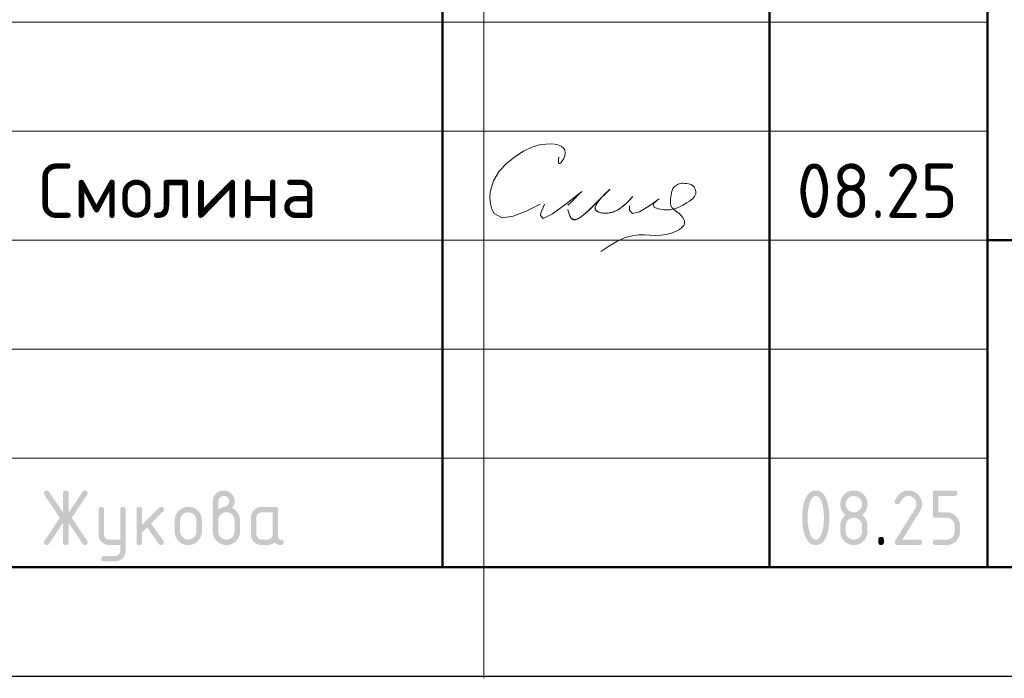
# Model space of a CAD drawing. Header units: millimetres. Extents: x -5 to 21005, y -5 to 14850.
# Tile 5 of 9: x 12530 to 14789, y -5 to 1505. Entities that reach past the tile are written whole.
import ezdxf

# ---------------------------------------------------------------- set-up
doc = ezdxf.new("R2010")
doc.units = ezdxf.units.MM
doc.layers.add('Standard', color=7, linetype='Continuous', lineweight=25)
doc.styles.add('ISOCPEUR', font='txt')

msp = doc.modelspace()

# ---------------------------------------------------------------- hatches: boundary and pattern name
at = {"layer": 'Standard', "linetype": 'Continuous', "lineweight": 25, "transparency": 33554687}
for points in [[(12629.3, 351.8), (12597, 303.4), (12596.5, 302.7), (12596, 302.2), (12595.4, 301.7), (12594.8, 301.3), (12594.1, 301), (12593.3, 300.8), (12592.6, 300.6), (12591.7, 300.6), (12590.9, 300.6), (12590.2, 300.7), (12589.6, 300.8), (12589, 301.1), (12588.4, 301.3), (12587.9, 301.6), (12587.5, 301.9), (12587.1, 302.3), (12586.7, 302.7), (12586.4, 303.2), (12586.1, 303.7), (12585.9, 304.3), (12585.7, 304.9), (12585.6, 305.6), (12585.5, 306.4), (12585.5, 307.2), (12585.5, 308), (12585.8, 308.8), (12586.1, 309.6), (12586.6, 310.4), (12621.7, 363.1), (12586.6, 415.8), (12586.1, 416.6), (12585.8, 417.4), (12585.5, 418.3), (12585.5, 419.1), (12585.5, 419.9), (12585.6, 420.6), (12585.7, 421.4), (12585.9, 422), (12586.1, 422.6), (12586.4, 423.1), (12586.7, 423.6), (12587.1, 424), (12587.5, 424.4), (12588, 424.7), (12588.5, 425), (12589, 425.2), (12589.6, 425.4), (12590.3, 425.5), (12591, 425.6), (12591.8, 425.6), (12592.6, 425.6), (12593.3, 425.5), (12594.1, 425.3), (12594.7, 424.9), (12595.4, 424.6), (12596, 424), (12596.5, 423.5), (12597, 422.8), (12629.3, 374.5), (12629.3, 419.4), (12629.3, 420.2), (12629.4, 420.9), (12629.5, 421.5), (12629.7, 422.1), (12629.9, 422.7), (12630.2, 423.2), (12630.4, 423.7), (12630.8, 424.1), (12631.2, 424.5), (12631.7, 424.8), (12632.2, 425.1), (12632.8, 425.3), (12633.4, 425.4), (12634.1, 425.5), (12634.7, 425.6), (12635.5, 425.6), (12636.3, 425.6), (12637, 425.5), (12637.7, 425.4), (12638.3, 425.3), (12638.9, 425.1), (12639.3, 424.8), (12639.8, 424.5), (12640.2, 424.1), (12640.6, 423.7), (12640.9, 423.2), (12641.2, 422.7), (12641.4, 422.1), (12641.6, 421.5), (12641.7, 420.9), (12641.8, 420.2), (12641.8, 419.4), (12641.8, 374.5), (12674.1, 422.8), (12674.5, 423.5), (12675.1, 424), (12675.7, 424.6), (12676.3, 424.9), (12677, 425.3), (12677.8, 425.5), (12678.5, 425.6), (12679.4, 425.6), (12680, 425.6), (12680.6, 425.5), (12681.2, 425.4), (12681.7, 425.2), (12682.3, 424.9), (12682.8, 424.6), (12683.3, 424.2), (12683.7, 423.7), (12684.2, 423.3), (12684.5, 422.8), (12684.9, 422.3), (12685.1, 421.7), (12685.3, 421.1), (12685.4, 420.5), (12685.5, 419.9), (12685.5, 419.3), (12685.5, 418.4), (12685.3, 417.5), (12685, 416.6), (12684.5, 415.8), (12649.4, 363.1), (12684.5, 310.4), (12685, 309.6), (12685.3, 308.7), (12685.5, 307.9), (12685.5, 307), (12685.5, 306.3), (12685.4, 305.7), (12685.3, 305.2), (12685.1, 304.6), (12684.9, 304), (12684.5, 303.5), (12684.2, 303), (12683.8, 302.5), (12683.3, 302.1), (12682.8, 301.7), (12682.4, 301.4), (12681.8, 301.1), (12681.3, 300.9), (12680.7, 300.8), (12680.1, 300.6), (12679.5, 300.6), (12678.6, 300.6), (12677.8, 300.8), (12677, 301), (12676.3, 301.3), (12675.6, 301.7), (12675.1, 302.2), (12674.5, 302.7), (12674.1, 303.4), (12641.8, 351.8), (12641.8, 306.9), (12641.8, 306.1), (12641.7, 305.4), (12641.6, 304.7), (12641.4, 304.2), (12641.2, 303.6), (12640.9, 303.1), (12640.6, 302.6), (12640.2, 302.2), (12639.8, 301.8), (12639.3, 301.5), (12638.9, 301.2), (12638.3, 301), (12637.7, 300.8), (12637, 300.7), (12636.3, 300.6), (12635.5, 300.6), (12634.7, 300.6), (12634.1, 300.7), (12633.4, 300.8), (12632.8, 301), (12632.2, 301.2), (12631.7, 301.5), (12631.2, 301.8), (12630.8, 302.2), (12630.4, 302.6), (12630.2, 303.1), (12629.9, 303.6), (12629.7, 304.2), (12629.5, 304.7), (12629.4, 305.4), (12629.3, 306.1), (12629.3, 306.9)], [(14568.6, 425.6), (14570.2, 425.6), (14571.8, 425.5), (14573.3, 425.4), (14574.8, 425.1), (14576.3, 424.8), (14577.8, 424.4), (14579.2, 423.9), (14580.6, 423.4), (14582, 422.8), (14583.3, 422.1), (14584.6, 421.4), (14585.9, 420.5), (14587.1, 419.6), (14588.3, 418.6), (14589.5, 417.6), (14590.7, 416.5), (14591.8, 415.4), (14592.8, 414.2), (14593.8, 413), (14594.7, 411.7), (14595.5, 410.4), (14596.3, 409.1), (14597, 407.8), (14597.5, 406.4), (14598.1, 405), (14598.5, 403.6), (14599, 402.1), (14599.2, 400.6), (14599.5, 399.1), (14599.7, 397.6), (14599.8, 396), (14599.8, 394.4), (14599.8, 392.2), (14599.5, 389.9), (14599.1, 387.7), (14598.4, 385.5), (14597.7, 383.2), (14596.6, 380.9), (14595.6, 378.7), (14594.1, 376.4), (14554.8, 313.2), (14593.6, 313.2), (14594.4, 313.2), (14595, 313.1), (14595.7, 313), (14596.3, 312.8), (14596.9, 312.6), (14597.4, 312.3), (14597.9, 312), (14598.3, 311.6), (14598.7, 311.2), (14598.9, 310.7), (14599.2, 310.2), (14599.4, 309.6), (14599.6, 309.1), (14599.7, 308.4), (14599.8, 307.7), (14599.8, 306.9), (14599.8, 306.1), (14599.7, 305.4), (14599.6, 304.8), (14599.4, 304.2), (14599.2, 303.6), (14598.9, 303.1), (14598.7, 302.6), (14598.3, 302.2), (14597.9, 301.8), (14597.4, 301.5), (14596.9, 301.2), (14596.3, 301), (14595.7, 300.8), (14595, 300.7), (14594.4, 300.6), (14593.6, 300.6), (14543.6, 300.6), (14542.8, 300.6), (14542.1, 300.7), (14541.4, 300.8), (14540.9, 301), (14540.3, 301.2), (14539.8, 301.5), (14539.3, 301.8), (14538.9, 302.2), (14538.5, 302.6), (14538.2, 303.1), (14537.9, 303.6), (14537.7, 304.2), (14537.5, 304.7), (14537.4, 305.4), (14537.3, 306.1), (14537.3, 306.9), (14537.3, 307.8), (14537.6, 308.7), (14537.9, 309.6), (14538.4, 310.5), (14584.2, 384.1), (14585, 385.3), (14585.6, 386.6), (14586.2, 387.9), (14586.5, 389.1), (14586.9, 390.4), (14587.1, 391.7), (14587.3, 393), (14587.3, 394.4), (14587.3, 396.3), (14587, 398.1), (14586.6, 399.9), (14585.9, 401.6), (14585.3, 403.2), (14584.2, 404.7), (14583.2, 406.3), (14581.8, 407.6), (14580.5, 409), (14578.9, 410), (14577.4, 411.1), (14575.8, 411.7), (14574.1, 412.4), (14572.3, 412.8), (14570.5, 413.1), (14568.6, 413.1), (14567.3, 413.1), (14566, 412.9), (14564.7, 412.6), (14563.4, 412.1), (14562.1, 411.6), (14560.9, 410.9), (14559.6, 410.2), (14558.4, 409.2), (14557.2, 408.2), (14556, 407), (14554.8, 405.8), (14553.6, 404.3), (14552.4, 402.8), (14551.3, 401.1), (14550.1, 399.4), (14549, 397.4), (14548.6, 396.6), (14548, 396.1), (14547.5, 395.5), (14546.8, 395.1), (14546.1, 394.8), (14545.3, 394.6), (14544.5, 394.4), (14543.6, 394.4), (14542.8, 394.4), (14542.1, 394.5), (14541.4, 394.6), (14540.9, 394.8), (14540.3, 395), (14539.8, 395.3), (14539.3, 395.5), (14538.9, 395.9), (14538.5, 396.3), (14538.2, 396.8), (14537.9, 397.3), (14537.7, 397.9), (14537.5, 398.5), (14537.4, 399.2), (14537.3, 399.8), (14537.3, 400.6), (14537.3, 401.3), (14537.5, 402), (14537.6, 402.6), (14537.9, 403.2), (14539.4, 406), (14540.9, 408.4), (14542.5, 410.9), (14544.2, 413), (14545.9, 415.1), (14547.7, 416.9), (14549.5, 418.6), (14551.4, 420), (14553.3, 421.4), (14555.3, 422.5), (14557.4, 423.5), (14559.5, 424.2), (14561.7, 424.9), (14563.9, 425.3), (14566.2, 425.6)], [(14624.8, 369.4), (14624.8, 419.4), (14624.8, 420.2), (14624.9, 420.9), (14625, 421.5), (14625.2, 422.1), (14625.4, 422.7), (14625.7, 423.2), (14626, 423.7), (14626.4, 424.1), (14626.7, 424.5), (14627.2, 424.8), (14627.7, 425.1), (14628.3, 425.3), (14628.9, 425.4), (14629.6, 425.5), (14630.3, 425.6), (14631, 425.6), (14674.7, 425.6), (14675.4, 425.6), (14676.1, 425.5), (14676.8, 425.4), (14677.4, 425.3), (14678, 425.1), (14678.5, 424.8), (14679, 424.5), (14679.3, 424.1), (14679.7, 423.7), (14680, 423.2), (14680.3, 422.7), (14680.5, 422.1), (14680.7, 421.5), (14680.8, 420.8), (14680.9, 420.2), (14680.9, 419.4), (14680.9, 418.6), (14680.8, 417.9), (14680.7, 417.2), (14680.5, 416.6), (14680.3, 416.1), (14680, 415.6), (14679.7, 415.1), (14679.3, 414.7), (14679, 414.3), (14678.5, 414), (14678, 413.7), (14677.4, 413.5), (14676.8, 413.3), (14676.1, 413.2), (14675.4, 413.1), (14674.7, 413.1), (14637.3, 413.1), (14637.3, 375.7), (14656, 375.7), (14657.6, 375.7), (14659.2, 375.5), (14660.8, 375.4), (14662.2, 375.1), (14663.7, 374.8), (14665.2, 374.4), (14666.6, 373.9), (14668, 373.4), (14669.4, 372.8), (14670.7, 372.1), (14672, 371.4), (14673.3, 370.5), (14674.5, 369.6), (14675.7, 368.6), (14676.9, 367.6), (14678.1, 366.5), (14679.2, 365.3), (14680.2, 364.1), (14681.2, 362.9), (14682.1, 361.7), (14682.9, 360.4), (14683.6, 359.1), (14684.3, 357.7), (14684.9, 356.4), (14685.5, 355), (14685.9, 353.5), (14686.3, 352.1), (14686.6, 350.6), (14686.9, 349.1), (14687, 347.6), (14687.2, 346), (14687.2, 344.4), (14687.2, 331.9), (14687.2, 330.3), (14687, 328.7), (14686.9, 327.2), (14686.6, 325.7), (14686.3, 324.1), (14685.9, 322.7), (14685.5, 321.3), (14684.9, 319.9), (14684.3, 318.5), (14683.6, 317.2), (14682.9, 315.9), (14682, 314.6), (14681.2, 313.3), (14680.2, 312.1), (14679.2, 310.9), (14678, 309.8), (14676.9, 308.6), (14675.7, 307.6), (14674.5, 306.6), (14673.2, 305.8), (14671.9, 304.9), (14670.6, 304.2), (14669.3, 303.5), (14667.9, 302.9), (14666.5, 302.4), (14665.1, 301.9), (14663.7, 301.5), (14662.2, 301.2), (14660.7, 300.9), (14659.1, 300.8), (14657.6, 300.6), (14656, 300.6), (14631, 300.6), (14630.3, 300.6), (14629.6, 300.7), (14628.9, 300.8), (14628.3, 301), (14627.7, 301.2), (14627.2, 301.5), (14626.7, 301.8), (14626.4, 302.2), (14626, 302.6), (14625.7, 303.1), (14625.4, 303.6), (14625.2, 304.2), (14625, 304.8), (14624.9, 305.4), (14624.8, 306.1), (14624.8, 306.9), (14624.8, 307.7), (14624.9, 308.4), (14625, 309.1), (14625.2, 309.6), (14625.4, 310.2), (14625.7, 310.7), (14626, 311.2), (14626.4, 311.6), (14626.7, 312), (14627.2, 312.3), (14627.7, 312.6), (14628.3, 312.8), (14628.9, 313), (14629.6, 313.1), (14630.3, 313.2), (14631, 313.2), (14656, 313.2), (14657.9, 313.2), (14659.7, 313.5), (14661.5, 313.8), (14663.2, 314.5), (14664.9, 315.2), (14666.4, 316.2), (14667.9, 317.2), (14669.2, 318.6), (14670.6, 320), (14671.6, 321.5), (14672.6, 323), (14673.3, 324.7), (14674, 326.3), (14674.3, 328.1), (14674.7, 329.9), (14674.7, 331.9), (14674.7, 344.4), (14674.7, 346.3), (14674.3, 348.1), (14674, 349.9), (14673.3, 351.6), (14672.6, 353.3), (14671.6, 354.8), (14670.6, 356.3), (14669.2, 357.7), (14667.8, 359), (14666.3, 360.1), (14664.8, 361.1), (14663.1, 361.8), (14661.5, 362.5), (14659.7, 362.8), (14657.9, 363.1), (14656, 363.1), (14631, 363.1), (14630.3, 363.1), (14629.6, 363.2), (14628.9, 363.3), (14628.3, 363.5), (14627.7, 363.7), (14627.2, 364), (14626.7, 364.3), (14626.4, 364.7), (14626, 365.1), (14625.7, 365.6), (14625.4, 366.1), (14625.2, 366.7), (14625, 367.2), (14624.9, 367.9), (14624.8, 368.6)], [(12760.4, 288), (12760.4, 300.6), (12735.5, 300.6), (12734.2, 300.6), (12732.9, 300.8), (12731.7, 300.9), (12730.4, 301.1), (12729.2, 301.3), (12728.1, 301.7), (12726.9, 302), (12725.8, 302.5), (12724.7, 302.9), (12723.7, 303.5), (12722.6, 304.1), (12721.6, 304.7), (12720.6, 305.4), (12719.6, 306.2), (12718.7, 307), (12717.8, 307.9), (12716.9, 308.8), (12716.1, 309.8), (12715.3, 310.8), (12714.6, 311.8), (12713.9, 312.8), (12713.4, 313.8), (12712.8, 314.9), (12712.4, 316), (12711.9, 317.1), (12711.6, 318.3), (12711.2, 319.4), (12711, 320.6), (12710.8, 321.8), (12710.7, 323.1), (12710.6, 324.3), (12710.6, 325.6), (12710.6, 381.8), (12710.6, 382.6), (12710.7, 383.3), (12710.7, 384), (12710.9, 384.6), (12711.1, 385.1), (12711.4, 385.6), (12711.7, 386.1), (12712.1, 386.5), (12712.5, 386.9), (12713, 387.2), (12713.5, 387.5), (12714.1, 387.7), (12714.7, 387.9), (12715.3, 388), (12716, 388.1), (12716.8, 388.1), (12717.6, 388.1), (12718.3, 388), (12719, 387.9), (12719.6, 387.7), (12720.1, 387.5), (12720.6, 387.2), (12721.1, 386.9), (12721.5, 386.5), (12721.9, 386.1), (12722.2, 385.6), (12722.5, 385.2), (12722.7, 384.6), (12722.9, 384), (12723, 383.3), (12723.1, 382.6), (12723.1, 381.8), (12723.1, 325.7), (12723.1, 324.4), (12723.3, 323.2), (12723.5, 322), (12724, 320.9), (12724.5, 319.8), (12725.1, 318.8), (12725.8, 317.8), (12726.8, 316.9), (12727.7, 315.9), (12728.7, 315.2), (12729.7, 314.5), (12730.8, 314.1), (12731.9, 313.6), (12733.1, 313.4), (12734.2, 313.2), (12735.5, 313.2), (12760.4, 313.2), (12760.4, 381.8), (12760.4, 382.6), (12760.5, 383.3), (12760.6, 384), (12760.8, 384.6), (12761, 385.2), (12761.3, 385.6), (12761.6, 386.1), (12762, 386.5), (12762.4, 386.9), (12762.9, 387.2), (12763.4, 387.5), (12763.9, 387.7), (12764.5, 387.9), (12765.2, 388), (12765.9, 388.1), (12766.7, 388.1), (12767.5, 388.1), (12768.1, 388), (12768.8, 387.9), (12769.4, 387.7), (12770, 387.5), (12770.5, 387.2), (12771, 386.9), (12771.4, 386.5), (12771.8, 386.1), (12772.1, 385.6), (12772.4, 385.1), (12772.5, 384.6), (12772.7, 384), (12772.8, 383.3), (12772.9, 382.6), (12772.9, 381.8), (12772.9, 288.2), (12772.9, 286.9), (12772.8, 285.6), (12772.7, 284.4), (12772.5, 283.2), (12772.3, 282), (12771.9, 280.8), (12771.6, 279.6), (12771.2, 278.5), (12770.7, 277.4), (12770.2, 276.4), (12769.6, 275.3), (12768.9, 274.3), (12768.3, 273.3), (12767.5, 272.3), (12766.7, 271.4), (12765.8, 270.5), (12764.9, 269.6), (12764, 268.8), (12763, 268), (12762, 267.3), (12761, 266.6), (12760, 266), (12759, 265.5), (12757.9, 265), (12756.8, 264.6), (12755.6, 264.2), (12754.5, 263.9), (12753.3, 263.6), (12752.1, 263.4), (12750.8, 263.3), (12749.6, 263.2), (12748.3, 263.2), (12723.1, 263.2), (12722.3, 263.2), (12721.6, 263.3), (12720.9, 263.4), (12720.3, 263.6), (12719.8, 263.8), (12719.3, 264.1), (12718.8, 264.4), (12718.4, 264.8), (12718, 265.1), (12717.7, 265.6), (12717.4, 266.1), (12717.2, 266.7), (12717, 267.3), (12716.9, 268), (12716.8, 268.7), (12716.8, 269.5), (12716.8, 270.1), (12716.9, 270.7), (12717.1, 271.2), (12717.3, 271.8), (12717.5, 272.3), (12717.9, 272.8), (12718.2, 273.3), (12718.7, 273.8), (12719.2, 274.3), (12719.7, 274.6), (12720.2, 275), (12720.8, 275.2), (12721.3, 275.5), (12721.9, 275.6), (12722.5, 275.7), (12723.1, 275.7), (12748, 275.7), (12749.3, 275.7), (12750.5, 275.9), (12751.7, 276.1), (12752.8, 276.6), (12753.9, 277), (12754.9, 277.7), (12755.9, 278.3), (12756.8, 279.2), (12757.7, 280.1), (12758.4, 281.1), (12759.1, 282), (12759.5, 283.2), (12760, 284.2), (12760.2, 285.5), (12760.4, 286.7)], [(12810.5, 347), (12849.8, 386.3), (12850.2, 386.7), (12850.7, 387.1), (12851.2, 387.4), (12851.8, 387.6), (12852.4, 387.9), (12853, 388), (12853.6, 388.1), (12854.2, 388.1), (12855, 388.1), (12855.7, 388), (12856.4, 387.9), (12857, 387.7), (12857.6, 387.5), (12858.1, 387.2), (12858.5, 386.9), (12858.9, 386.5), (12859.3, 386.1), (12859.6, 385.6), (12859.9, 385.1), (12860.1, 384.6), (12860.3, 384), (12860.4, 383.3), (12860.5, 382.6), (12860.5, 381.8), (12860.5, 381.2), (12860.4, 380.6), (12860.3, 380.1), (12860, 379.5), (12859.8, 379), (12859.4, 378.5), (12859.1, 378), (12858.6, 377.5), (12831.1, 350), (12859.3, 310.5), (12859.9, 309.6), (12860.2, 308.7), (12860.5, 307.8), (12860.5, 306.8), (12860.5, 306), (12860.4, 305.4), (12860.3, 304.7), (12860.1, 304.1), (12859.9, 303.5), (12859.6, 303), (12859.3, 302.6), (12858.9, 302.2), (12858.5, 301.8), (12858.1, 301.5), (12857.6, 301.2), (12857, 301), (12856.4, 300.8), (12855.7, 300.7), (12855, 300.6), (12854.2, 300.6), (12853.4, 300.6), (12852.7, 300.8), (12851.9, 301), (12851.3, 301.3), (12850.6, 301.6), (12850.1, 302.1), (12849.5, 302.6), (12849, 303.3), (12822.2, 341.1), (12810.5, 329.4), (12810.5, 306.9), (12810.5, 306.1), (12810.4, 305.4), (12810.3, 304.7), (12810.1, 304.2), (12809.9, 303.6), (12809.6, 303.1), (12809.3, 302.6), (12808.9, 302.2), (12808.6, 301.8), (12808.1, 301.5), (12807.6, 301.2), (12807, 301), (12806.4, 300.8), (12805.7, 300.7), (12805, 300.6), (12804.2, 300.6), (12803.5, 300.6), (12802.8, 300.7), (12802.1, 300.8), (12801.5, 301), (12800.9, 301.2), (12800.4, 301.5), (12799.9, 301.8), (12799.5, 302.2), (12799.2, 302.6), (12798.9, 303.1), (12798.6, 303.6), (12798.4, 304.2), (12798.2, 304.7), (12798.1, 305.4), (12798, 306.1), (12798, 306.9), (12798, 381.8), (12798, 382.6), (12798.1, 383.3), (12798.2, 384), (12798.4, 384.6), (12798.6, 385.1), (12798.9, 385.6), (12799.2, 386.1), (12799.5, 386.5), (12799.9, 386.9), (12800.4, 387.2), (12800.9, 387.5), (12801.5, 387.7), (12802.1, 387.9), (12802.8, 388), (12803.5, 388.1), (12804.2, 388.1), (12805, 388.1), (12805.7, 388), (12806.4, 387.9), (12807, 387.7), (12807.6, 387.5), (12808.1, 387.2), (12808.6, 386.9), (12808.9, 386.5), (12809.3, 386.1), (12809.6, 385.6), (12809.9, 385.1), (12810.1, 384.6), (12810.3, 384), (12810.4, 383.3), (12810.5, 382.6), (12810.5, 381.8)], [(14499.9, 313.2), (14499.9, 313.9), (14500, 314.6), (14500.1, 315.3), (14500.3, 315.9), (14500.5, 316.5), (14500.8, 317), (14501.1, 317.5), (14501.5, 317.9), (14501.9, 318.3), (14502.4, 318.5), (14502.8, 318.8), (14503.4, 319), (14504, 319.2), (14504.7, 319.3), (14505.4, 319.4), (14506.2, 319.4), (14507, 319.4), (14507.6, 319.3), (14508.3, 319.2), (14508.9, 319), (14509.5, 318.8), (14510, 318.5), (14510.5, 318.3), (14510.9, 317.9), (14511.3, 317.5), (14511.6, 317), (14511.8, 316.5), (14512, 315.9), (14512.2, 315.3), (14512.3, 314.6), (14512.4, 313.9), (14512.4, 313.2), (14512.4, 306.9), (14512.4, 306.1), (14512.3, 305.4), (14512.2, 304.8), (14512, 304.2), (14511.8, 303.6), (14511.6, 303.1), (14511.3, 302.6), (14510.9, 302.2), (14510.5, 301.8), (14510, 301.5), (14509.5, 301.2), (14508.9, 301), (14508.3, 300.8), (14507.6, 300.7), (14507, 300.6), (14506.2, 300.6), (14505.4, 300.6), (14504.7, 300.7), (14504, 300.8), (14503.4, 301), (14502.8, 301.2), (14502.4, 301.5), (14501.9, 301.8), (14501.5, 302.2), (14501.1, 302.6), (14500.8, 303.1), (14500.5, 303.6), (14500.3, 304.2), (14500.1, 304.8), (14500, 305.4), (14499.9, 306.1), (14499.9, 306.9)]]:
    msp.add_hatch(color=7, dxfattribs=at).paths.add_polyline_path(points, flags=16)
h = msp.add_hatch(color=7, dxfattribs=at)
h.paths.add_polyline_path([(12985.4, 381.9), (12987.4, 383.4), (12989.3, 384.6), (12991.2, 385.8), (12993, 386.6), (12994.8, 387.3), (12996.6, 387.7), (12998.3, 388.1), (12999.9, 388.1), (13000.9, 388.1), (13001.9, 388.4), (13002.8, 388.7), (13003.7, 389.2), (13004.6, 389.7), (13005.5, 390.6), (13006.3, 391.4), (13007.1, 392.5), (13007.9, 393.5), (13008.6, 394.5), (13009.2, 395.5), (13009.6, 396.5), (13010, 397.6), (13010.2, 398.6), (13010.4, 399.6), (13010.4, 400.6), (13010.4, 401.9), (13010.1, 403.2), (13009.9, 404.4), (13009.5, 405.5), (13009, 406.6), (13008.3, 407.6), (13007.7, 408.6), (13006.8, 409.5), (13005.9, 410.4), (13004.9, 411.1), (13003.9, 411.8), (13002.7, 412.2), (13001.6, 412.7), (13000.4, 412.9), (12999.2, 413.1), (12997.9, 413.1), (12996.6, 413.1), (12995.4, 412.9), (12994.2, 412.7), (12993, 412.2), (12991.9, 411.7), (12990.9, 411.1), (12989.9, 410.4), (12989, 409.5), (12988.1, 408.6), (12987.4, 407.5), (12986.7, 406.5), (12986.3, 405.4), (12985.8, 404.3), (12985.6, 403.1), (12985.4, 401.9), (12985.4, 400.6)])
h.paths.add_polyline_path([(13016.5, 385.6), (13018.7, 384.7), (13020.6, 383.5), (13022.5, 382.4), (13024.2, 380.9), (13025.9, 379.5), (13027.4, 377.8), (13028.9, 376.1), (13030.2, 374.1), (13031.4, 372.2), (13032.4, 370.1), (13033.3, 368), (13034, 365.9), (13034.6, 363.7), (13034.9, 361.5), (13035.2, 359.2), (13035.2, 356.9), (13035.2, 331.9), (13035.2, 330.3), (13035.1, 328.7), (13034.9, 327.1), (13034.7, 325.6), (13034.4, 324.1), (13033.9, 322.7), (13033.5, 321.2), (13032.9, 319.8), (13032.4, 318.4), (13031.7, 317.1), (13031, 315.8), (13030.1, 314.5), (13029.2, 313.3), (13028.2, 312.1), (13027.2, 310.9), (13026.1, 309.7), (13025, 308.6), (13023.8, 307.6), (13022.6, 306.6), (13021.3, 305.8), (13020, 304.9), (13018.7, 304.2), (13017.4, 303.5), (13016, 302.9), (13014.6, 302.3), (13013.2, 301.9), (13011.8, 301.5), (13010.3, 301.2), (13008.8, 300.9), (13007.2, 300.8), (13005.7, 300.6), (13004, 300.6), (13002.4, 300.6), (13000.8, 300.8), (12999.3, 300.9), (12997.8, 301.2), (12996.3, 301.5), (12994.8, 301.9), (12993.4, 302.4), (12992, 302.9), (12990.6, 303.5), (12989.3, 304.2), (12988, 304.9), (12986.7, 305.8), (12985.4, 306.6), (12984.2, 307.6), (12983.1, 308.6), (12981.9, 309.8), (12980.8, 310.9), (12979.8, 312.1), (12978.8, 313.3), (12977.9, 314.6), (12977.1, 315.9), (12976.4, 317.2), (12975.7, 318.5), (12975.1, 319.9), (12974.5, 321.3), (12974.1, 322.7), (12973.7, 324.1), (12973.4, 325.6), (12973.1, 327.1), (12973, 328.7), (12972.8, 330.3), (12972.8, 331.9), (12972.8, 400.6), (12972.8, 402), (12973, 403.2), (12973.1, 404.5), (12973.3, 405.7), (12973.5, 406.9), (12973.9, 408.1), (12974.2, 409.2), (12974.7, 410.3), (12975.1, 411.4), (12975.7, 412.5), (12976.3, 413.6), (12976.9, 414.6), (12977.6, 415.6), (12978.4, 416.5), (12979.2, 417.5), (12980.1, 418.4), (12981, 419.3), (12982, 420.1), (12982.9, 420.9), (12983.9, 421.6), (12985, 422.3), (12986, 422.8), (12987.1, 423.4), (12988.2, 423.8), (12989.3, 424.3), (12990.4, 424.6), (12991.6, 425), (12992.8, 425.2), (12994, 425.4), (12995.2, 425.5), (12996.5, 425.6), (12997.8, 425.6), (12999.1, 425.6), (13000.3, 425.5), (13001.6, 425.4), (13002.8, 425.2), (13004, 425), (13005.2, 424.6), (13006.3, 424.3), (13007.4, 423.8), (13008.6, 423.4), (13009.6, 422.8), (13010.7, 422.2), (13011.7, 421.5), (13012.7, 420.9), (13013.6, 420.1), (13014.6, 419.3), (13015.5, 418.4), (13016.4, 417.4), (13017.2, 416.5), (13018, 415.5), (13018.6, 414.5), (13019.3, 413.5), (13019.9, 412.4), (13020.4, 411.4), (13020.9, 410.3), (13021.3, 409.2), (13021.7, 408), (13022, 406.9), (13022.3, 405.7), (13022.5, 404.5), (13022.6, 403.2), (13022.7, 401.9), (13022.7, 400.6), (13022.7, 398.3), (13022.3, 396.1), (13021.9, 394), (13021.2, 392.1), (13020.4, 390.3), (13019.2, 388.6), (13018.1, 387)], flags=16)
h.paths.add_polyline_path([(13022.7, 331.9), (13022.7, 356.9), (13022.7, 358.8), (13022.4, 360.6), (13022, 362.4), (13021.3, 364.1), (13020.7, 365.8), (13019.7, 367.3), (13018.6, 368.8), (13017.3, 370.2), (13015.9, 371.5), (13014.4, 372.6), (13012.9, 373.6), (13011.3, 374.3), (13009.6, 375), (13007.8, 375.3), (13006, 375.6), (13004, 375.6), (13002.1, 375.6), (13000.3, 375.3), (12998.5, 375), (12996.8, 374.3), (12995.2, 373.6), (12993.6, 372.6), (12992.1, 371.5), (12990.8, 370.2), (12989.4, 368.8), (12988.4, 367.3), (12987.4, 365.8), (12986.7, 364.1), (12986, 362.4), (12985.7, 360.6), (12985.4, 358.8), (12985.4, 356.9), (12985.4, 331.9), (12985.4, 329.9), (12985.7, 328.1), (12986, 326.3), (12986.7, 324.7), (12987.4, 323), (12988.4, 321.5), (12989.4, 320), (12990.8, 318.6), (12992.1, 317.2), (12993.6, 316.2), (12995.2, 315.2), (12996.8, 314.5), (12998.5, 313.8), (13000.3, 313.5), (13002.1, 313.2), (13004, 313.2), (13006, 313.2), (13007.8, 313.5), (13009.6, 313.9), (13011.3, 314.5), (13012.9, 315.2), (13014.4, 316.3), (13015.9, 317.3), (13017.3, 318.7), (13018.6, 320), (13019.7, 321.5), (13020.7, 323.1), (13021.3, 324.7), (13022, 326.4), (13022.4, 328.2), (13022.7, 330)])
h = msp.add_hatch(color=7, dxfattribs=at)
h.paths.add_polyline_path([(14374.9, 363.1), (14374.9, 367), (14374.7, 370.8), (14374.5, 374.6), (14374.1, 378.2), (14373.7, 381.9), (14373.1, 385.4), (14372.4, 389), (14371.6, 392.4), (14371, 395), (14370.3, 397.3), (14369.6, 399.5), (14368.8, 401.5), (14368, 403.4), (14367.1, 405), (14366.2, 406.6), (14365.3, 407.9), (14364.3, 409.2), (14363.3, 410.2), (14362.2, 411.2), (14361.1, 411.8), (14360, 412.5), (14358.8, 412.8), (14357.5, 413.1), (14356.2, 413.1), (14355, 413.1), (14353.8, 412.8), (14352.6, 412.5), (14351.4, 411.8), (14350.3, 411.2), (14349.3, 410.2), (14348.2, 409.2), (14347.3, 407.9), (14346.3, 406.6), (14345.5, 405), (14344.6, 403.4), (14343.8, 401.4), (14343, 399.5), (14342.3, 397.2), (14341.6, 394.9), (14341, 392.3), (14340.1, 388.8), (14339.5, 385.2), (14338.8, 381.6), (14338.4, 378), (14338, 374.4), (14337.8, 370.6), (14337.6, 366.9), (14337.6, 363.1), (14337.6, 359.3), (14337.8, 355.5), (14338, 351.8), (14338.4, 348.1), (14338.8, 344.5), (14339.4, 340.9), (14340, 337.3), (14340.9, 333.9), (14341.5, 331.3), (14342.2, 329), (14342.9, 326.8), (14343.7, 324.8), (14344.5, 322.9), (14345.4, 321.3), (14346.3, 319.6), (14347.2, 318.4), (14348.2, 317.1), (14349.2, 316.1), (14350.3, 315.1), (14351.4, 314.5), (14352.5, 313.8), (14353.7, 313.5), (14354.9, 313.2), (14356.2, 313.2), (14357.5, 313.2), (14358.8, 313.5), (14360, 313.8), (14361.1, 314.5), (14362.2, 315.1), (14363.3, 316.1), (14364.3, 317.1), (14365.3, 318.4), (14366.2, 319.6), (14367.1, 321.3), (14368, 322.9), (14368.8, 324.8), (14369.6, 326.8), (14370.3, 329), (14371, 331.3), (14371.6, 333.9), (14372.4, 337.3), (14373.1, 340.9), (14373.7, 344.5), (14374.1, 348.1), (14374.5, 351.8), (14374.7, 355.5), (14374.9, 359.3)])
h.paths.add_polyline_path([(14387.4, 363.1), (14387.4, 360.3), (14387.4, 357.7), (14387.3, 355), (14387.1, 352.3), (14386.9, 349.7), (14386.7, 347.2), (14386.4, 344.7), (14386.1, 342.3), (14385.7, 339.9), (14385.3, 337.6), (14384.9, 335.3), (14384.4, 333), (14383.8, 330.8), (14383.2, 328.7), (14382.6, 326.5), (14382, 324.5), (14381, 321.5), (14379.8, 318.9), (14378.6, 316.3), (14377.3, 314.1), (14376, 311.8), (14374.6, 310), (14373.1, 308.1), (14371.5, 306.6), (14369.9, 305.1), (14368.1, 304), (14366.4, 302.9), (14364.5, 302.1), (14362.6, 301.4), (14360.5, 301), (14358.5, 300.6), (14356.2, 300.6), (14354, 300.6), (14352, 301), (14349.9, 301.4), (14348, 302.1), (14346.1, 302.9), (14344.3, 304), (14342.6, 305.1), (14341, 306.6), (14339.4, 308.1), (14337.9, 309.9), (14336.5, 311.8), (14335.2, 314), (14333.9, 316.2), (14332.7, 318.8), (14331.5, 321.4), (14330.5, 324.4), (14329.8, 326.4), (14329.2, 328.6), (14328.6, 330.7), (14328.1, 332.9), (14327.6, 335.2), (14327.2, 337.5), (14326.8, 339.8), (14326.4, 342.2), (14326.1, 344.7), (14325.8, 347.2), (14325.6, 349.7), (14325.4, 352.3), (14325.2, 354.9), (14325.1, 357.6), (14325.1, 360.3), (14325.1, 363.1), (14325.1, 365.9), (14325.1, 368.7), (14325.2, 371.4), (14325.4, 374), (14325.6, 376.6), (14325.8, 379.1), (14326.1, 381.6), (14326.4, 384), (14326.8, 386.5), (14327.2, 388.8), (14327.6, 391.1), (14328.1, 393.3), (14328.6, 395.6), (14329.2, 397.7), (14329.8, 399.8), (14330.5, 401.9), (14331.5, 404.8), (14332.7, 407.4), (14333.9, 410), (14335.2, 412.3), (14336.5, 414.5), (14337.9, 416.4), (14339.4, 418.2), (14341, 419.7), (14342.6, 421.2), (14344.3, 422.3), (14346.1, 423.4), (14348, 424.2), (14349.9, 424.9), (14352, 425.3), (14354, 425.6), (14356.2, 425.6), (14358.5, 425.6), (14360.5, 425.3), (14362.6, 424.9), (14364.5, 424.1), (14366.4, 423.4), (14368.1, 422.3), (14369.9, 421.2), (14371.5, 419.7), (14373.1, 418.2), (14374.6, 416.3), (14376, 414.5), (14377.3, 412.2), (14378.6, 410), (14379.8, 407.4), (14381, 404.8), (14382, 401.8), (14382.6, 399.7), (14383.2, 397.6), (14383.8, 395.5), (14384.4, 393.3), (14384.9, 391), (14385.3, 388.7), (14385.7, 386.4), (14386.1, 384), (14386.4, 381.6), (14386.7, 379.1), (14386.9, 376.5), (14387.1, 373.9), (14387.3, 371.3), (14387.4, 368.6), (14387.4, 365.9)], flags=16)
h = msp.add_hatch(color=7, dxfattribs=at)
h.paths.add_polyline_path([(14443.7, 313.2), (14445.6, 313.2), (14447.4, 313.5), (14449.2, 313.8), (14450.9, 314.5), (14452.6, 315.2), (14454.1, 316.2), (14455.6, 317.2), (14456.9, 318.6), (14458.3, 320), (14459.3, 321.5), (14460.3, 323), (14461, 324.7), (14461.7, 326.3), (14462, 328.1), (14462.3, 329.9), (14462.3, 331.9), (14462.3, 344.4), (14462.3, 346.4), (14462, 348.1), (14461.7, 349.9), (14461, 351.6), (14460.3, 353.3), (14459.3, 354.8), (14458.2, 356.3), (14456.9, 357.7), (14455.5, 359), (14454, 360.1), (14452.5, 361.1), (14450.8, 361.8), (14449.2, 362.5), (14447.4, 362.8), (14445.6, 363.2), (14443.7, 363.2), (14441.7, 363.2), (14439.9, 362.8), (14438.1, 362.5), (14436.5, 361.8), (14434.8, 361.1), (14433.3, 360.1), (14431.8, 359.1), (14430.4, 357.7), (14429.1, 356.3), (14428.1, 354.8), (14427, 353.3), (14426.4, 351.7), (14425.7, 350), (14425.3, 348.2), (14425, 346.4), (14425, 344.4), (14425, 331.9), (14425, 329.9), (14425.3, 328.1), (14425.7, 326.3), (14426.4, 324.7), (14427, 323), (14428.1, 321.5), (14429.1, 320), (14430.4, 318.6), (14431.8, 317.2), (14433.3, 316.2), (14434.8, 315.2), (14436.5, 314.5), (14438.1, 313.8), (14439.9, 313.5), (14441.7, 313.2)])
h.paths.add_polyline_path([(14443.7, 300.6), (14442.1, 300.6), (14440.5, 300.8), (14438.9, 300.9), (14437.4, 301.2), (14435.9, 301.5), (14434.5, 301.9), (14433.1, 302.4), (14431.7, 302.9), (14430.3, 303.5), (14429, 304.2), (14427.7, 304.9), (14426.4, 305.8), (14425.1, 306.6), (14423.9, 307.6), (14422.7, 308.6), (14421.6, 309.8), (14420.5, 310.9), (14419.5, 312.1), (14418.5, 313.3), (14417.6, 314.6), (14416.8, 315.9), (14416, 317.2), (14415.3, 318.5), (14414.8, 319.9), (14414.2, 321.3), (14413.8, 322.7), (14413.3, 324.1), (14413.1, 325.6), (14412.8, 327.1), (14412.6, 328.7), (14412.5, 330.3), (14412.5, 331.9), (14412.5, 344.4), (14412.5, 346.3), (14412.7, 348.2), (14412.9, 350), (14413.3, 351.8), (14413.7, 353.5), (14414.2, 355.2), (14414.8, 356.8), (14415.6, 358.4), (14416.4, 360), (14417.4, 361.4), (14418.4, 362.9), (14419.5, 364.3), (14420.7, 365.7), (14422.1, 366.9), (14423.4, 368.2), (14425, 369.4), (14423.4, 370.6), (14422.1, 371.9), (14420.7, 373.1), (14419.5, 374.5), (14418.4, 375.9), (14417.4, 377.3), (14416.4, 378.8), (14415.6, 380.4), (14414.8, 381.9), (14414.2, 383.6), (14413.7, 385.3), (14413.3, 387), (14412.9, 388.8), (14412.7, 390.6), (14412.5, 392.4), (14412.5, 394.4), (14412.5, 396), (14412.6, 397.6), (14412.8, 399.1), (14413.1, 400.6), (14413.3, 402.1), (14413.8, 403.6), (14414.2, 405), (14414.8, 406.4), (14415.3, 407.8), (14416, 409.1), (14416.8, 410.4), (14417.6, 411.7), (14418.5, 413), (14419.5, 414.2), (14420.5, 415.4), (14421.6, 416.5), (14422.7, 417.6), (14423.9, 418.6), (14425.1, 419.6), (14426.4, 420.5), (14427.7, 421.4), (14429, 422.1), (14430.3, 422.8), (14431.7, 423.4), (14433.1, 423.9), (14434.5, 424.4), (14435.9, 424.8), (14437.4, 425.1), (14438.9, 425.4), (14440.5, 425.5), (14442.1, 425.6), (14443.7, 425.6), (14445.3, 425.6), (14446.9, 425.5), (14448.4, 425.4), (14449.9, 425.1), (14451.4, 424.8), (14452.8, 424.4), (14454.3, 423.9), (14455.7, 423.4), (14457, 422.8), (14458.4, 422.1), (14459.7, 421.4), (14460.9, 420.5), (14462.2, 419.6), (14463.4, 418.6), (14464.6, 417.6), (14465.7, 416.5), (14466.9, 415.4), (14467.9, 414.2), (14468.9, 413), (14469.7, 411.7), (14470.6, 410.4), (14471.3, 409.1), (14472, 407.8), (14472.6, 406.4), (14473.2, 405), (14473.6, 403.6), (14474, 402.1), (14474.3, 400.6), (14474.6, 399.1), (14474.7, 397.6), (14474.9, 396), (14474.9, 394.4), (14474.9, 392.4), (14474.7, 390.6), (14474.5, 388.8), (14474.1, 387), (14473.7, 385.3), (14473.1, 383.6), (14472.5, 381.9), (14471.7, 380.4), (14471, 378.8), (14470, 377.3), (14469, 375.9), (14467.8, 374.5), (14466.7, 373.1), (14465.3, 371.9), (14463.9, 370.6), (14462.3, 369.4), (14464.6, 367.7), (14466.4, 365.8), (14468.3, 363.9), (14469.7, 361.8), (14471.1, 359.7), (14472.1, 357.4), (14473.1, 355.1), (14473.7, 352.6), (14473.9, 352), (14474, 351.2), (14474.1, 350.4), (14474.2, 349.5), (14474.3, 348.5), (14474.4, 347.4), (14474.5, 346.2), (14474.6, 344.9), (14474.6, 343.6), (14474.7, 342.2), (14474.8, 340.7), (14474.8, 339.1), (14474.8, 337.5), (14474.8, 335.7), (14474.9, 333.9), (14474.9, 331.9), (14474.9, 330.3), (14474.7, 328.7), (14474.6, 327.1), (14474.3, 325.6), (14474, 324.1), (14473.6, 322.7), (14473.2, 321.3), (14472.6, 319.9), (14472, 318.5), (14471.3, 317.2), (14470.6, 315.9), (14469.7, 314.6), (14468.9, 313.3), (14467.9, 312.1), (14466.9, 310.9), (14465.7, 309.8), (14464.6, 308.6), (14463.4, 307.6), (14462.2, 306.6), (14460.9, 305.8), (14459.7, 304.9), (14458.4, 304.2), (14457, 303.5), (14455.7, 302.9), (14454.3, 302.4), (14452.8, 301.9), (14451.4, 301.5), (14449.9, 301.2), (14448.4, 300.9), (14446.9, 300.8), (14445.3, 300.6)], flags=16)
h.paths.add_polyline_path([(14443.7, 375.6), (14445.6, 375.6), (14447.4, 376), (14449.2, 376.3), (14450.9, 377), (14452.6, 377.7), (14454.1, 378.7), (14455.6, 379.7), (14456.9, 381.1), (14458.3, 382.4), (14459.3, 383.9), (14460.3, 385.4), (14461, 387.1), (14461.7, 388.8), (14462, 390.6), (14462.3, 392.4), (14462.3, 394.4), (14462.3, 396.3), (14462, 398.1), (14461.7, 399.9), (14461, 401.6), (14460.3, 403.2), (14459.3, 404.7), (14458.2, 406.2), (14456.9, 407.6), (14455.5, 409), (14454, 410), (14452.5, 411.1), (14450.8, 411.7), (14449.2, 412.4), (14447.4, 412.8), (14445.6, 413.1), (14443.7, 413.1), (14441.7, 413.1), (14439.9, 412.8), (14438.1, 412.4), (14436.5, 411.7), (14434.8, 411.1), (14433.3, 410), (14431.8, 409), (14430.4, 407.7), (14429.1, 406.3), (14428.1, 404.8), (14427, 403.3), (14426.4, 401.6), (14425.7, 400), (14425.3, 398.1), (14425, 396.3), (14425, 394.4), (14425, 392.4), (14425.3, 390.6), (14425.7, 388.8), (14426.4, 387.1), (14427, 385.4), (14428.1, 383.9), (14429.1, 382.4), (14430.4, 381.1), (14431.8, 379.7), (14433.3, 378.7), (14434.8, 377.7), (14436.5, 377), (14438.1, 376.3), (14439.9, 376), (14441.7, 375.6)])
h = msp.add_hatch(color=7, dxfattribs=at)
h.paths.add_polyline_path([(12885.4, 331.9), (12885.4, 356.8), (12885.4, 358.5), (12885.6, 360), (12885.7, 361.6), (12886, 363.1), (12886.3, 364.6), (12886.7, 366), (12887.1, 367.5), (12887.7, 368.9), (12888.3, 370.2), (12889, 371.6), (12889.7, 372.9), (12890.5, 374.1), (12891.4, 375.4), (12892.4, 376.6), (12893.4, 377.8), (12894.5, 378.9), (12895.7, 380.1), (12896.9, 381.1), (12898.1, 382.1), (12899.3, 382.9), (12900.6, 383.8), (12901.9, 384.5), (12903.2, 385.2), (12904.6, 385.8), (12906, 386.4), (12907.4, 386.8), (12908.9, 387.2), (12910.4, 387.5), (12911.9, 387.8), (12913.4, 387.9), (12915, 388.1), (12916.6, 388.1), (12918.2, 388.1), (12919.8, 387.9), (12921.4, 387.8), (12922.9, 387.5), (12924.4, 387.2), (12925.9, 386.8), (12927.3, 386.4), (12928.7, 385.8), (12930.1, 385.2), (12931.4, 384.5), (12932.7, 383.8), (12934, 383), (12935.3, 382.1), (12936.5, 381.2), (12937.6, 380.2), (12938.8, 379), (12939.9, 377.9), (12940.9, 376.7), (12941.9, 375.5), (12942.7, 374.3), (12943.6, 373), (12944.3, 371.7), (12945, 370.4), (12945.5, 369), (12946.1, 367.6), (12946.5, 366.1), (12947, 364.7), (12947.2, 363.2), (12947.5, 361.7), (12947.7, 360.1), (12947.8, 358.5), (12947.8, 356.8), (12947.8, 331.9), (12947.8, 330.2), (12947.7, 328.7), (12947.5, 327.1), (12947.2, 325.6), (12946.9, 324.1), (12946.5, 322.7), (12946.1, 321.2), (12945.5, 319.9), (12944.9, 318.5), (12944.2, 317.2), (12943.5, 315.8), (12942.7, 314.6), (12941.8, 313.3), (12940.8, 312.1), (12939.8, 310.9), (12938.7, 309.8), (12937.5, 308.6), (12936.3, 307.6), (12935.1, 306.6), (12933.9, 305.8), (12932.6, 304.9), (12931.3, 304.2), (12930, 303.5), (12928.6, 302.9), (12927.2, 302.4), (12925.8, 301.9), (12924.3, 301.5), (12922.8, 301.2), (12921.3, 300.9), (12919.8, 300.8), (12918.2, 300.6), (12916.6, 300.6), (12915, 300.6), (12913.4, 300.8), (12911.9, 300.9), (12910.4, 301.2), (12908.9, 301.5), (12907.4, 301.9), (12906, 302.4), (12904.6, 302.9), (12903.2, 303.5), (12901.9, 304.2), (12900.6, 304.9), (12899.3, 305.8), (12898.1, 306.6), (12896.9, 307.6), (12895.7, 308.6), (12894.5, 309.8), (12893.4, 310.9), (12892.4, 312.1), (12891.4, 313.3), (12890.5, 314.6), (12889.7, 315.8), (12889, 317.2), (12888.3, 318.5), (12887.7, 319.9), (12887.1, 321.2), (12886.7, 322.7), (12886.3, 324.1), (12886, 325.6), (12885.7, 327.1), (12885.6, 328.7), (12885.4, 330.2)], flags=16)
h.paths.add_polyline_path([(12935.3, 331.9), (12935.3, 356.9), (12935.3, 358.8), (12934.9, 360.6), (12934.6, 362.4), (12933.9, 364.1), (12933.2, 365.8), (12932.2, 367.3), (12931.2, 368.8), (12929.8, 370.2), (12928.4, 371.5), (12926.9, 372.6), (12925.4, 373.6), (12923.8, 374.3), (12922.1, 375), (12920.3, 375.3), (12918.5, 375.6), (12916.6, 375.6), (12914.7, 375.6), (12912.9, 375.3), (12911.1, 375), (12909.4, 374.3), (12907.8, 373.6), (12906.3, 372.6), (12904.8, 371.5), (12903.4, 370.2), (12902, 368.8), (12901, 367.3), (12900, 365.8), (12899.3, 364.1), (12898.6, 362.4), (12898.3, 360.6), (12897.9, 358.8), (12897.9, 356.9), (12897.9, 331.9), (12897.9, 329.9), (12898.3, 328.1), (12898.6, 326.3), (12899.3, 324.7), (12900, 323), (12901, 321.5), (12902, 320), (12903.4, 318.6), (12904.7, 317.2), (12906.2, 316.2), (12907.7, 315.2), (12909.4, 314.5), (12911, 313.8), (12912.8, 313.5), (12914.7, 313.2), (12916.6, 313.2), (12918.5, 313.2), (12920.3, 313.5), (12922.1, 313.9), (12923.8, 314.5), (12925.4, 315.2), (12926.9, 316.3), (12928.4, 317.3), (12929.8, 318.7), (12931.2, 320), (12932.2, 321.5), (12933.2, 323.1), (12933.9, 324.7), (12934.6, 326.4), (12934.9, 328.2), (12935.3, 330)])
h = msp.add_hatch(color=7, dxfattribs=at)
h.paths.add_polyline_path([(13110.1, 375.5), (13085.2, 375.5), (13083.9, 375.5), (13082.7, 375.3), (13081.5, 375.1), (13080.4, 374.6), (13079.3, 374.2), (13078.3, 373.5), (13077.3, 372.8), (13076.4, 371.9), (13075.5, 371), (13074.8, 370), (13074.2, 369), (13073.7, 367.9), (13073.3, 366.8), (13073, 365.6), (13072.8, 364.4), (13072.8, 363.1), (13072.8, 325.6), (13072.8, 324.4), (13073, 323.2), (13073.3, 322), (13073.7, 320.9), (13074.2, 319.8), (13074.9, 318.8), (13075.6, 317.8), (13076.5, 316.9), (13077.4, 315.9), (13078.4, 315.2), (13079.4, 314.5), (13080.5, 314.1), (13081.6, 313.6), (13082.8, 313.4), (13084, 313.2), (13085.2, 313.2), (13097.7, 313.2), (13099, 313.2), (13100.2, 313.4), (13101.4, 313.6), (13102.5, 314.1), (13103.6, 314.5), (13104.6, 315.2), (13105.6, 315.9), (13106.5, 316.8), (13107.4, 317.7), (13108.1, 318.7), (13108.8, 319.7), (13109.2, 320.8), (13109.7, 321.9), (13109.9, 323.1), (13110.1, 324.3), (13110.1, 325.6)])
h.paths.add_polyline_path([(13135.2, 306.9), (13135.2, 306.1), (13135.1, 305.4), (13135, 304.7), (13134.8, 304.2), (13134.6, 303.6), (13134.3, 303.1), (13134, 302.6), (13133.6, 302.2), (13133.2, 301.8), (13132.7, 301.5), (13132.2, 301.2), (13131.6, 301), (13131.1, 300.8), (13130.4, 300.7), (13129.7, 300.6), (13128.9, 300.6), (13126.7, 300.6), (13124.7, 301.1), (13122.8, 301.5), (13121, 302.3), (13119.2, 303.1), (13117.6, 304.4), (13116, 305.6), (13114.6, 307.3), (13112.9, 305.6), (13111, 304.4), (13109.1, 303.1), (13106.9, 302.3), (13104.8, 301.5), (13102.5, 301.1), (13100.2, 300.6), (13097.7, 300.6), (13085.2, 300.6), (13083.9, 300.6), (13082.7, 300.8), (13081.4, 300.9), (13080.2, 301.1), (13079, 301.3), (13077.8, 301.7), (13076.7, 302), (13075.6, 302.5), (13074.4, 302.9), (13073.4, 303.5), (13072.3, 304), (13071.3, 304.7), (13070.3, 305.4), (13069.4, 306.2), (13068.4, 307), (13067.5, 307.9), (13066.6, 308.8), (13065.8, 309.7), (13065, 310.7), (13064.3, 311.7), (13063.7, 312.7), (13063.1, 313.8), (13062.5, 314.8), (13062.1, 315.9), (13061.6, 317), (13061.3, 318.2), (13061, 319.4), (13060.7, 320.6), (13060.5, 321.8), (13060.4, 323), (13060.3, 324.3), (13060.3, 325.6), (13060.3, 363.1), (13060.3, 364.4), (13060.4, 365.7), (13060.5, 366.9), (13060.7, 368.1), (13061, 369.4), (13061.3, 370.5), (13061.6, 371.7), (13062.1, 372.8), (13062.5, 373.9), (13063.1, 374.9), (13063.7, 376), (13064.3, 377), (13065, 378), (13065.8, 379), (13066.6, 379.9), (13067.5, 380.8), (13068.4, 381.7), (13069.4, 382.5), (13070.3, 383.3), (13071.3, 384), (13072.3, 384.7), (13073.4, 385.2), (13074.4, 385.8), (13075.6, 386.3), (13076.7, 386.7), (13077.8, 387.1), (13079, 387.4), (13080.2, 387.6), (13081.4, 387.8), (13082.7, 388), (13083.9, 388.1), (13085.2, 388.1), (13116.4, 388.1), (13117.2, 388.1), (13117.9, 388), (13118.6, 387.9), (13119.1, 387.7), (13119.7, 387.5), (13120.2, 387.2), (13120.7, 386.9), (13121.1, 386.5), (13121.5, 386.1), (13121.8, 385.6), (13122.1, 385.1), (13122.3, 384.6), (13122.5, 384), (13122.6, 383.3), (13122.7, 382.6), (13122.7, 381.8), (13122.7, 319.4), (13122.7, 318.6), (13122.8, 317.9), (13122.9, 317.2), (13123, 316.6), (13123.2, 316.1), (13123.5, 315.6), (13123.8, 315.1), (13124.2, 314.7), (13124.6, 314.3), (13125.1, 314), (13125.6, 313.7), (13126.2, 313.5), (13126.8, 313.3), (13127.4, 313.2), (13128.1, 313.1), (13128.9, 313.1), (13129.7, 313.1), (13130.4, 313), (13131.1, 312.9), (13131.6, 312.7), (13132.2, 312.5), (13132.7, 312.3), (13133.2, 312), (13133.6, 311.6), (13134, 311.2), (13134.3, 310.7), (13134.6, 310.2), (13134.8, 309.6), (13135, 309), (13135.1, 308.4), (13135.2, 307.7)], flags=16)

# ---------------------------------------------------------------- linework, layer by layer
at = {"layer": 'Standard', "color": 7, "linetype": 'Continuous', "lineweight": 13, "transparency": 33554687}
for p, q in [((13594.3, -5), (13594.3, 4889.3)), ((11500, 1500), (14750, 1500)), ((11500, 1250), (14750, 1250)), ((11500, 1250), (14750, 1250)), ((11500, 1000), (14750, 1000)), ((11500, 1000), (14750, 1000)), ((11500, 750), (14750, 750)), ((11500, 500), (14750, 500))]:
    msp.add_line(p, q, dxfattribs=at)
at = {"layer": 'Standard', "color": 7, "linetype": 'Continuous', "lineweight": 50, "transparency": 33554687}
for p, q in [((13500, 250), (13500, 3000)), ((14250, 250), (14250, 3000)), ((14750, 250), (14750, 3000)), ((14750, 1000), (20750, 1000))]:
    msp.add_line(p, q, dxfattribs=at)
at = {"layer": 'Standard', "color": 7, "linetype": 'Continuous', "lineweight": 25, "transparency": 33554687}
msp.add_line((11500, 250), (20750, 250), dxfattribs=at)
msp.add_line((11500, 250), (20750, 250), dxfattribs=at)
msp.add_line((11500, 250), (20750, 250), dxfattribs=at)
msp.add_lwpolyline([(0, 0), (21000, 0), (21000, 14850), (0, 14850), (0, 0)], close=True, dxfattribs=at)
at = {"layer": 'Standard', "color": 7, "linetype": 'Continuous', "lineweight": 50, "transparency": 33554687}
msp.add_lwpolyline([(1000, 14600), (20750, 14600), (20750, 250), (1000, 250), (1000, 14600)], close=True, dxfattribs=at)
at = {"layer": 'Standard', "color": 7, "linetype": 'Continuous', "lineweight": 25, "transparency": 33554687}
msp.add_lwpolyline([(20750, 3000), (11500, 3000), (11500, 250), (20750, 250), (20750, 3000)], dxfattribs=at)
at = {"layer": 'Standard', "color": 250, "linetype": 'Continuous', "lineweight": 18, "true_color": 0x2d2d2d, "transparency": 33554687}
for points in [[(13766.8, 1190.3), (13766.1, 1185), (13765.6, 1180.4), (13765.8, 1176.9), (13766.8, 1175.3), (13768.9, 1175.8), (13771.7, 1178.2), (13774.7, 1181.7), (13777.4, 1185.9), (13780.3, 1192.9), (13781.2, 1199.7), (13780.2, 1205.8), (13777.4, 1210.9), (13772, 1215.5), (13764.8, 1218.4), (13756.6, 1219.9), (13748, 1220.5), (13725.6, 1218.8), (13705, 1213), (13685.8, 1204), (13667.7, 1192.5), (13647.5, 1176.5), (13629.9, 1157.8), (13616.6, 1136), (13609.4, 1110.8), (13608.7, 1096.7), (13609.9, 1082.9), (13613.3, 1070.5), (13618.7, 1060.7), (13636.7, 1051.3), (13661.8, 1054.6), (13691.6, 1066.3), (13723.8, 1082.2)], [(13996.9, 1094.4), (13991.9, 1090.7), (13987.5, 1087), (13984.3, 1083.5), (13982.8, 1080.3), (13986, 1075), (13995.6, 1071.5), (14008.5, 1069.6), (14021.7, 1069.7), (14033, 1071.6), (14042.4, 1075.1), (14051, 1079.7), (14059.8, 1085.2), (14066.7, 1089.4), (14073.1, 1094.2), (14078.3, 1099.7), (14081, 1106.4), (14081.1, 1111.6), (14079.8, 1116.9), (14077.3, 1121.7), (14073.7, 1125.5), (14070.7, 1127.2), (14067.4, 1128.4), (14063.9, 1129.2), (14060.3, 1129.7), (14056.5, 1130.1), (14052.8, 1130.3), (14049.1, 1130.2), (14045.4, 1129.7), (14040.3, 1128), (14035.7, 1125.4), (14031.6, 1121.9), (14028.5, 1117.9), (14026.5, 1113.6), (14025.3, 1109), (14024.6, 1104.1), (14024, 1099.1), (14023.3, 1093.8), (14022.9, 1088.6), (14023, 1083.6), (14024, 1079.1), (14026.8, 1074.3), (14031.1, 1070), (14036.2, 1065.8), (14041.7, 1061.4), (14047.3, 1056.1), (14051.9, 1050.3), (14054.8, 1044.4), (14055.4, 1038.5), (14053.3, 1033.3), (14049.2, 1028.6), (14043.8, 1024.4), (14037.7, 1020.8), (14025.4, 1015.5), (14013.3, 1012.4), (14001, 1011), (13988.7, 1010.7), (13976.2, 1011.2), (13963.5, 1011.7), (13951, 1011.7), (13938.7, 1010.7), (13918.8, 1005.6), (13899.7, 997), (13881.1, 986.1), (13862.9, 974)], [(13733.8, 1082.2), (13730.7, 1074.8), (13728, 1067.8), (13725.8, 1061.5), (13724.6, 1056.3), (13731.1, 1049.3), (13752.3, 1060.2), (13783.4, 1082.9), (13819.4, 1111.6)], [(13935.9, 1099.6), (13935.6, 1099.3), (13935.4, 1099), (13935.1, 1098.7), (13934.9, 1098.4), (13931.1, 1094.4), (13927.3, 1090.3), (13923.4, 1086.4), (13919.4, 1082.5), (13916.8, 1080.2), (13914.3, 1078), (13911.6, 1075.9), (13908.9, 1073.8), (13906.6, 1072.3), (13904.3, 1070.8), (13902, 1069.4), (13899.5, 1068), (13897.4, 1067), (13895.2, 1066), (13893, 1065.1), (13890.8, 1064.3), (13888.7, 1063.6), (13886.5, 1063), (13884.4, 1062.5), (13882.2, 1062.2), (13880, 1061.9), (13877.9, 1061.7), (13875.7, 1061.6), (13873.6, 1061.5), (13871.4, 1061.6), (13869.2, 1061.8), (13867, 1062), (13864.8, 1062.4), (13863.1, 1062.7), (13861.3, 1063.2), (13859.6, 1063.7), (13857.9, 1064.3), (13856.8, 1064.7), (13855.7, 1065.2), (13854.7, 1065.8), (13853.7, 1066.5), (13853.1, 1066.9), (13852.6, 1067.4), (13852, 1067.9), (13851.5, 1068.5), (13851.2, 1069), (13850.9, 1069.5), (13850.7, 1070.1), (13850.4, 1070.6), (13850.3, 1071.2), (13850.1, 1071.9), (13850.1, 1072.5), (13850, 1073.2), (13850.1, 1074.1), (13850.2, 1075), (13850.4, 1075.8), (13850.6, 1076.7), (13851, 1078.1), (13851.6, 1079.4), (13852.2, 1080.7), (13852.8, 1081.9), (13854.1, 1084), (13855.4, 1085.9), (13856.8, 1087.9), (13858.2, 1089.8), (13860.9, 1093.2), (13863.7, 1096.5), (13866.6, 1099.7), (13869.7, 1102.8), (13873.1, 1106), (13876.6, 1109.2), (13880, 1112.6), (13883.4, 1116.2), (13883.5, 1116.3), (13883.6, 1116.4), (13883.7, 1116.5), (13883.8, 1116.6), (13883.8, 1116.6), (13883.8, 1116.6), (13883.8, 1116.6), (13883.8, 1116.6), (13883.8, 1116.6), (13883.8, 1116.6), (13883.8, 1116.6), (13883.8, 1116.6), (13883.8, 1116.6), (13883.8, 1116.6), (13883.8, 1116.6), (13883.8, 1116.6), (13883.8, 1116.6), (13883.8, 1116.6), (13883.8, 1116.5), (13883.8, 1116.5), (13883.8, 1116.5), (13883.7, 1116.4), (13883.6, 1116.3), (13883.6, 1116.2), (13877.4, 1110.8), (13871.8, 1105.2), (13866.4, 1099.5), (13861.1, 1093.8), (13853.5, 1085.9), (13845.6, 1078), (13837.6, 1070.4), (13829.3, 1062.9), (13826.5, 1060.4), (13823.6, 1057.9), (13820.6, 1055.5), (13817.6, 1053.3), (13815.8, 1052), (13814, 1050.8), (13812.2, 1049.7), (13810.2, 1048.7), (13809, 1048.2), (13807.8, 1047.7), (13806.6, 1047.3), (13805.3, 1046.9), (13804.4, 1046.7), (13803.5, 1046.6), (13802.6, 1046.6), (13801.7, 1046.6), (13801, 1046.7), (13800.3, 1046.8), (13799.7, 1046.9), (13799, 1047.2), (13798.4, 1047.4), (13797.8, 1047.8), (13797.2, 1048.1), (13796.6, 1048.6), (13796, 1049.1), (13795.4, 1049.7), (13794.9, 1050.4), (13794.4, 1051.1), (13793.6, 1052.3), (13792.9, 1053.6), (13792.3, 1054.9), (13791.7, 1056.3), (13790.5, 1059.6), (13789.4, 1062.9), (13788.5, 1066.3), (13787.6, 1069.8)], [(13787.6, 1069.8), (13789.2, 1063.9), (13790.9, 1058.5), (13792.8, 1053.7), (13795.1, 1050), (13804.3, 1046.7), (13816.6, 1052.6), (13831.4, 1064.8), (13848, 1080.8), (13861.9, 1094.6), (13874.2, 1106.7), (13882.1, 1114.7), (13883.3, 1116.2), (13880.8, 1113.9), (13876.6, 1109.8), (13871.3, 1104.5), (13865.6, 1098.5), (13858.5, 1090.1), (13852.9, 1082), (13850.1, 1074.6), (13851.5, 1068.6), (13854.5, 1065.9), (13858.9, 1063.9), (13864, 1062.5), (13869.5, 1061.8), (13882.4, 1062.2), (13894.2, 1065.6), (13905, 1071.2), (13914.7, 1078.4), (13920.3, 1083.4), (13925.6, 1088.6), (13930.8, 1094.1), (13935.9, 1099.6)], [(13819.4, 1111.6), (13811.4, 1103.6), (13803.5, 1095.7), (13795.5, 1087.7), (13787.6, 1079.8)], [(13928.8, 1078.4), (13928.7, 1075.7), (13928.6, 1073.1), (13928.6, 1070.6), (13928.8, 1068.4), (13936, 1060.6), (13951.6, 1065.1), (13972.9, 1077.7), (13996.9, 1094.4)]]:
    msp.add_lwpolyline(points, dxfattribs=at)

# ---------------------------------------------------------------- texts
at = {"layer": 'Standard', "color": 7, "linetype": 'Continuous', "lineweight": 25, "transparency": 33554687, "char_height": 125, "attachment_point": 7, "style": 'ISOCPEUR'}
for s, insert, width in [('\\W0.96;Смолина', (12573, 1050.6), 697.161), ('\\W0.94;08.25', (14312.5, 1050.6), 445.84)]:
    msp.add_mtext(s, dxfattribs=dict(at, insert=insert, width=width))

doc.saveas('drawing.dxf')
